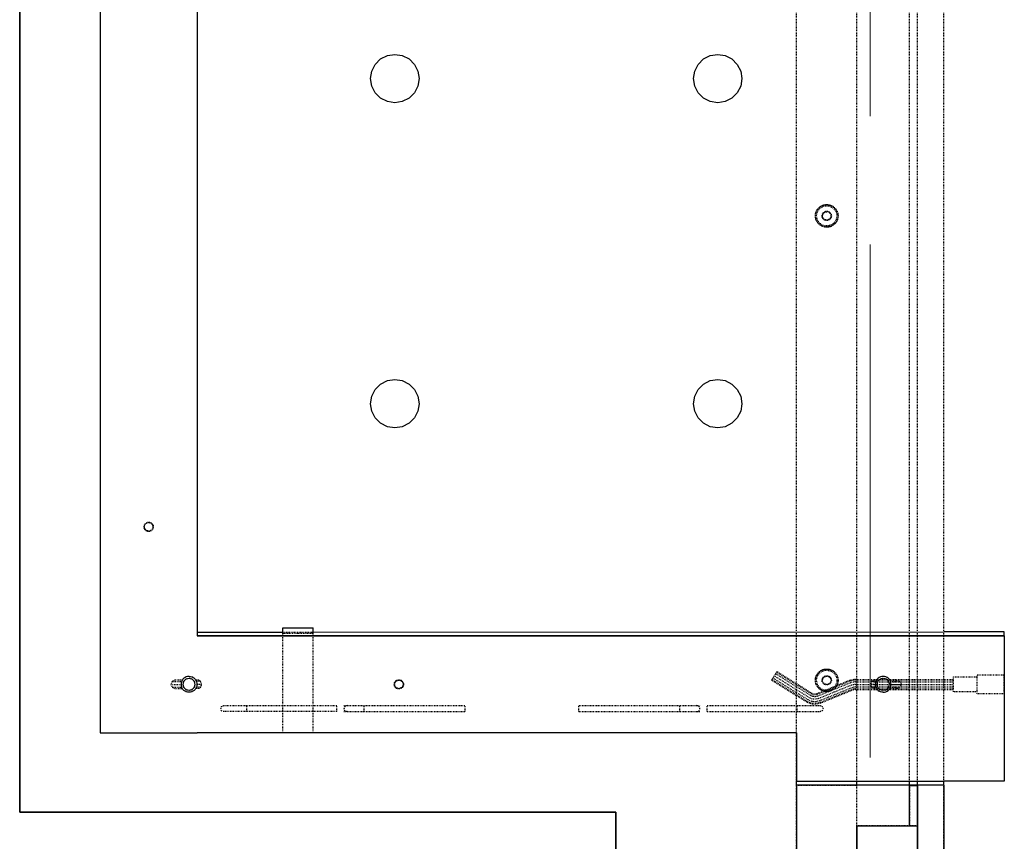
# Model space of a CAD drawing. Header units: millimetres. Extents: x 6071355 to 6728188, y -31956 to 56387.
# Tile 48 of 59: x 6093669 to 6096109, y 46969 to 49004. Entities that reach past the tile are written whole.
import ezdxf

# ---------------------------------------------------------------- set-up
doc = ezdxf.new("R2010")
doc.units = ezdxf.units.MM
doc.header["$MEASUREMENT"] = 0
doc.linetypes.add('DXK_LINE_DOT2', pattern=[3.9198, 1.9599, -1.9599])
doc.linetypes.add('Grid Line', pattern=[2222.5, 1270, -317.5, 317.5, -317.5])
doc.layers.add('ELEMENTY', color=7, linetype='Continuous')
doc.layers.add('M_ŁAWY', color=3, linetype='Continuous', lineweight=35)
doc.layers.add('Standard 1350-A_01-RZUT PARTERU LUSTRO2_28_Nowe_MODO_A1_osie-1_Nr_pióra__7_Nr_pióra__7_Nr_pióra__7', color=7, linetype='Continuous', lineweight=18)

# ---------------------------------------------------------------- blocks, each defined once
blk = doc.blocks.new('Part-86624973-72602 - 1482')
at = {"layer": 'ELEMENTY', "color": 2, "linetype": 'Continuous'}
for p, q in [((6655.1, 28512.5), (6655.1, 28752.5)), ((6655.1, 28752.5), (9215.1, 28752.5)), ((9215.1, 28752.5), (9215.1, 28512.5)), ((6895.1, 28512.5), (8975.1, 28512.5))]:
    blk.add_line(p, q, dxfattribs=at)
blk = doc.blocks.new('Part-86624973-72592 - 1482')
at = {"layer": 'ELEMENTY', "color": 1, "linetype": 'DXK_LINE_DOT2'}
for p, q in [((9335.1, 27027.5), (6535.1, 27027.5)), ((9345.1, 27027.5), (9345.1, 26877.5)), ((10474.9, 27027.5), (9345.1, 27027.5)), ((9445.1, 26877.5), (10335.1, 26877.5))]:
    blk.add_line(p, q, dxfattribs=at)
at = {"layer": 'ELEMENTY', "color": 2, "linetype": 'Continuous'}
blk.add_line((9345.1, 27027.5), (9335.1, 27027.5), dxfattribs=at)
at = {"layer": 'ELEMENTY', "color": 1, "linetype": 'DXK_LINE_DOT2'}
for centre, start, end in [((7935.1, 26952.5), 157.5, 337.5), ((7935.1, 26952.5), 337.5, 157.5), ((9085.1, 26952.5), 157.5, 337.5), ((9085.1, 26952.5), 337.5, 157.5)]:
    blk.add_arc(centre, 28, start, end, dxfattribs=at)
blk = doc.blocks.new('Part-86624973-72593 - 1482')
at = {"layer": 'ELEMENTY', "color": 1, "linetype": 'DXK_LINE_DOT2'}
for p, q in [((9335.1, 26727.5), (6535.1, 26727.5)), ((9345.1, 26662.5), (9345.1, 26727.5)), ((9345.1, 26727.5), (11415.1, 26727.5)), ((9335.1, 26662.5), (6535.1, 26662.5)), ((11415.1, 26662.5), (9345.1, 26662.5))]:
    blk.add_line(p, q, dxfattribs=at)
at = {"layer": 'ELEMENTY', "color": 2, "linetype": 'Continuous'}
for p, q in [((9345.1, 26727.5), (9335.1, 26727.5)), ((9345.1, 26662.5), (9335.1, 26662.5))]:
    blk.add_line(p, q, dxfattribs=at)
blk = doc.blocks.new('Part-86624973-72595 - 1482')
at = {"layer": 'ELEMENTY', "color": 1, "linetype": 'DXK_LINE_DOT2'}
for p, q in [((6425.1, 26747.5), (6425.1, 26877.5)), ((6525.1, 26877.5), (6425.1, 26877.5)), ((6525.1, 26747.5), (6525.1, 26877.5)), ((9335.1, 26877.5), (6535.1, 26877.5)), ((9445.1, 26877.5), (9345.1, 26877.5)), ((9345.1, 26747.5), (9345.1, 26877.5)), ((9445.1, 26747.5), (9445.1, 26877.5)), ((6525.1, 26747.5), (6425.1, 26747.5)), ((9335.1, 26747.5), (6535.1, 26747.5)), ((9345.3, 26747.5), (9445.1, 26747.5))]:
    blk.add_line(p, q, dxfattribs=at)
at = {"layer": 'ELEMENTY', "color": 2, "linetype": 'Continuous'}
for p, q in [((6535.1, 26877.5), (6525.1, 26877.5)), ((9345.1, 26877.5), (9335.1, 26877.5)), ((6535.1, 26747.5), (6525.1, 26747.5)), ((9345.1, 26747.5), (9335.1, 26747.5)), ((9345.1, 26747.5), (9345.3, 26747.5))]:
    blk.add_line(p, q, dxfattribs=at)
blk = doc.blocks.new('Part-86624973-72597 - 1482')
at = {"layer": 'ELEMENTY', "color": 2, "linetype": 'Continuous'}
for p, q in [((9345.1, 26877.5), (9345.1, 27027.5)), ((9345.1, 27027.5), (10435.1, 27027.5)), ((9445.1, 26877.5), (10335.1, 26877.5))]:
    blk.add_line(p, q, dxfattribs=at)
blk = doc.blocks.new('Part-86624973-72598 - 1482')
at = {"layer": 'ELEMENTY', "color": 2, "linetype": 'Continuous'}
for p, q in [((6425.1, 26747.5), (6425.1, 26877.5)), ((6525.1, 26877.5), (6525.1, 26747.5)), ((9345.1, 26747.5), (9345.1, 26877.5)), ((9445.1, 26877.5), (9445.1, 26747.5)), ((6525.1, 26747.5), (6425.1, 26747.5)), ((9445.1, 26747.5), (9345.1, 26747.5))]:
    blk.add_line(p, q, dxfattribs=at)
blk = doc.blocks.new('Part-86624973-72601 - 1482')
at = {"layer": 'ELEMENTY', "color": 2, "linetype": 'Continuous'}
for p, q in [((9345.1, 26662.5), (9345.1, 26727.5)), ((9345.1, 26727.5), (10435.1, 26727.5)), ((9345.1, 26662.5), (10435.1, 26662.5))]:
    blk.add_line(p, q, dxfattribs=at)
blk = doc.blocks.new('Part-86624973-72606 - 1482')
at = {"layer": 'ELEMENTY', "color": 2, "linetype": 'Continuous'}
for p, q in [((8975.1, 26662.5), (8975.1, 28512.5)), ((9215.1, 27027.5), (9215.1, 28512.5))]:
    blk.add_line(p, q, dxfattribs=at)
blk = doc.blocks.new('Part-86624973-72607 - 1482')
at = {"layer": 'ELEMENTY', "color": 2, "linetype": 'Continuous'}
for p, q in [((9215.1, 27027.5), (9335.1, 27027.5)), ((9335.1, 27027.5), (9335.1, 26662.5))]:
    blk.add_line(p, q, dxfattribs=at)
blk = doc.blocks.new('Part-86624973-72608 - 1482')
at = {"layer": 'ELEMENTY', "color": 2, "linetype": 'Continuous'}
for p, q in [((8975.1, 26512.5), (8975.1, 26662.5)), ((9335.1, 26512.5), (9335.1, 26662.5)), ((8975.1, 26512.5), (9335.1, 26512.5))]:
    blk.add_line(p, q, dxfattribs=at)
blk = doc.blocks.new('Part-86624973-72610 - 1482')
at = {"layer": 'ELEMENTY', "color": 1, "linetype": 'DXK_LINE_DOT2'}
blk.add_line((6904.6, 28512.5), (8975.1, 28512.5), dxfattribs=at)
at = {"layer": 'ELEMENTY', "color": 2, "linetype": 'Continuous'}
for p, q in [((7576.6, 28079.6), (7559.9, 28071.1)), ((7595.1, 28082.5), (7576.6, 28079.6)), ((7613.7, 28079.6), (7595.1, 28082.5)), ((7630.4, 28071.1), (7613.7, 28079.6)), ((8381.6, 28079.6), (8364.9, 28071.1)), ((8400.1, 28082.5), (8381.6, 28079.6)), ((8418.7, 28079.6), (8400.1, 28082.5)), ((8435.4, 28071.1), (8418.7, 28079.6)), ((7546.6, 28057.8), (7538.1, 28041.1)), ((7559.9, 28071.1), (7546.6, 28057.8)), ((7643.7, 28057.8), (7630.4, 28071.1)), ((7652.2, 28041.1), (7643.7, 28057.8)), ((8351.6, 28057.8), (8343.1, 28041.1)), ((8364.9, 28071.1), (8351.6, 28057.8)), ((8448.7, 28057.8), (8435.4, 28071.1)), ((8457.2, 28041.1), (8448.7, 28057.8)), ((7538.1, 28041.1), (7535.1, 28022.5)), ((7655.1, 28022.5), (7652.2, 28041.1)), ((8343.1, 28041.1), (8340.1, 28022.5)), ((8460.1, 28022.5), (8457.2, 28041.1)), ((7535.1, 28022.5), (7538.1, 28004)), ((7652.2, 28004), (7655.1, 28022.5)), ((8340.1, 28022.5), (8343.1, 28004)), ((8457.2, 28004), (8460.1, 28022.5)), ((7538.1, 28004), (7546.6, 27987.2)), ((7546.6, 27987.2), (7559.9, 27974)), ((7630.4, 27974), (7643.7, 27987.2)), ((7643.7, 27987.2), (7652.2, 28004)), ((8343.1, 28004), (8351.6, 27987.2)), ((8351.6, 27987.2), (8364.9, 27974)), ((8435.4, 27974), (8448.7, 27987.2)), ((8448.7, 27987.2), (8457.2, 28004)), ((7559.9, 27974), (7576.6, 27965.5)), ((7576.6, 27965.5), (7595.1, 27962.5)), ((7595.1, 27962.5), (7613.7, 27965.5)), ((7613.7, 27965.5), (7630.4, 27974)), ((8364.9, 27974), (8381.6, 27965.5)), ((8381.6, 27965.5), (8400.1, 27962.5)), ((8400.1, 27962.5), (8418.7, 27965.5)), ((8418.7, 27965.5), (8435.4, 27974)), ((7576.6, 27279.6), (7559.9, 27271.1)), ((7595.1, 27282.5), (7576.6, 27279.6)), ((7613.7, 27279.6), (7595.1, 27282.5)), ((7630.4, 27271.1), (7613.7, 27279.6)), ((8381.6, 27279.6), (8364.9, 27271.1)), ((8400.1, 27282.5), (8381.6, 27279.6)), ((8418.7, 27279.6), (8400.1, 27282.5)), ((8435.4, 27271.1), (8418.7, 27279.6)), ((7546.6, 27257.8), (7538.1, 27241.1)), ((7559.9, 27271.1), (7546.6, 27257.8)), ((7643.7, 27257.8), (7630.4, 27271.1)), ((7652.2, 27241.1), (7643.7, 27257.8)), ((8351.6, 27257.8), (8343.1, 27241.1)), ((8364.9, 27271.1), (8351.6, 27257.8)), ((8448.7, 27257.8), (8435.4, 27271.1)), ((8457.2, 27241.1), (8448.7, 27257.8)), ((7538.1, 27241.1), (7535.1, 27222.5)), ((7655.1, 27222.5), (7652.2, 27241.1)), ((8343.1, 27241.1), (8340.1, 27222.5)), ((8460.1, 27222.5), (8457.2, 27241.1)), ((7535.1, 27222.5), (7538.1, 27204)), ((7538.1, 27204), (7546.6, 27187.2)), ((7643.7, 27187.2), (7652.2, 27204)), ((7652.2, 27204), (7655.1, 27222.5)), ((8340.1, 27222.5), (8343.1, 27204)), ((8343.1, 27204), (8351.6, 27187.2)), ((8448.7, 27187.2), (8457.2, 27204)), ((8457.2, 27204), (8460.1, 27222.5)), ((7546.6, 27187.2), (7559.9, 27174)), ((7630.4, 27174), (7643.7, 27187.2)), ((8351.6, 27187.2), (8364.9, 27174)), ((8435.4, 27174), (8448.7, 27187.2)), ((7559.9, 27174), (7576.6, 27165.5)), ((7576.6, 27165.5), (7595.1, 27162.5)), ((7595.1, 27162.5), (7613.7, 27165.5)), ((7613.7, 27165.5), (7630.4, 27174)), ((8364.9, 27174), (8381.6, 27165.5)), ((8381.6, 27165.5), (8400.1, 27162.5)), ((8400.1, 27162.5), (8418.7, 27165.5)), ((8418.7, 27165.5), (8435.4, 27174))]:
    blk.add_line(p, q, dxfattribs=at)
blk = doc.blocks.new('Part-86624973-72612 - 1482')
at = {"layer": 'ELEMENTY', "color": 2, "linetype": 'Continuous'}
for p, q in [((8965.7, 28512.5), (8965.6, 28300)), ((8975.1, 28512.5), (8975.1, 26512.5)), ((8969.4, 28297.2), (8969, 28300)), ((8969, 28225), (8969.4, 28227.9)), ((8965.6, 28225), (8965.1, 26662.5)), ((8965.1, 26512.5), (8965.1, 26662.5)), ((8975.1, 26512.5), (8965.1, 26512.5))]:
    blk.add_line(p, q, dxfattribs=at)
at = {"layer": 'ELEMENTY', "color": 1, "linetype": 'DXK_LINE_DOT2'}
for p, q in [((8965.7, 28512.5), (8975.1, 28512.5)), ((8965.6, 28300), (8965.6, 28225)), ((8969, 28300), (8968.6, 28297.2)), ((8968.1, 28276.9), (8968, 28262.5)), ((8968.3, 28289), (8968.1, 28276.9)), ((8968.6, 28297.2), (8968.3, 28289)), ((8968, 28262.5), (8968.1, 28248.2)), ((8968.1, 28248.2), (8968.3, 28236)), ((8968.3, 28236), (8968.6, 28227.9)), ((8968.6, 28227.9), (8969, 28225))]:
    blk.add_line(p, q, dxfattribs=at)
blk = doc.blocks.new('Part-86624973-72628 - 1482')
at = {"layer": 'ELEMENTY', "color": 1, "linetype": 'DXK_LINE_DOT2'}
for p, q in [((9445.1, 26877.5), (9445.1, 26727.5)), ((10335.1, 26877.5), (9445.1, 26877.5)), ((9445.1, 26727.5), (10335.1, 26727.5))]:
    blk.add_line(p, q, dxfattribs=at)
blk = doc.blocks.new('Part-86624973-72630 - 1482')
at = {"layer": 'ELEMENTY', "color": 2, "linetype": 'Continuous'}
for p, q in [((10335.1, 26877.5), (9445.1, 26877.5)), ((9445.1, 26877.5), (9445.1, 26727.5)), ((10335.1, 26727.5), (9445.1, 26727.5))]:
    blk.add_line(p, q, dxfattribs=at)
blk = doc.blocks.new('Part-86624973-72634 - 1482')
at = {"layer": 'ELEMENTY', "color": 2, "linetype": 'Continuous'}
for p, q in [((6525.1, 26747.5), (6425.1, 26747.5)), ((6425.1, 26747.5), (6425.1, 26727.5)), ((6525.1, 26747.5), (6525.1, 26727.5)), ((9445.1, 26747.5), (9345.3, 26747.5)), ((9345.3, 26747.5), (9345.3, 26727.5)), ((9445.1, 26747.5), (9445.1, 26727.5)), ((6525.1, 26727.5), (6425.1, 26727.5)), ((9445.1, 26727.5), (9345.3, 26727.5))]:
    blk.add_line(p, q, dxfattribs=at)
blk = doc.blocks.new('Part-86624973-72659 - 1482')
at = {"layer": 'ELEMENTY', "color": 1, "linetype": 'DXK_LINE_DOT2'}
for p, q in [((6425.1, 26727.5), (6425.1, 26747.5)), ((6525.1, 26747.5), (6425.1, 26747.5)), ((6525.1, 26727.5), (6525.1, 26747.5)), ((9335.1, 26747.5), (6535.1, 26747.5)), ((9345.3, 26747.5), (9445.1, 26747.5)), ((9445.1, 26727.5), (9445.1, 26747.5)), ((6525.1, 26727.5), (6425.1, 26727.5)), ((9335.1, 26727.5), (6535.1, 26727.5)), ((9445.1, 26727.5), (9345.1, 26727.5))]:
    blk.add_line(p, q, dxfattribs=at)
at = {"layer": 'ELEMENTY', "color": 2, "linetype": 'Continuous'}
for p, q in [((6535.1, 26747.5), (6525.1, 26747.5)), ((9345.1, 26747.5), (9335.1, 26747.5)), ((9345.1, 26727.5), (9345.1, 26747.5)), ((9345.1, 26747.5), (9345.3, 26747.5)), ((6535.1, 26727.5), (6525.1, 26727.5)), ((9345.1, 26727.5), (9335.1, 26727.5))]:
    blk.add_line(p, q, dxfattribs=at)
blk = doc.blocks.new('Part-86624973-72688 - 1482')
at = {"layer": 'ELEMENTY', "color": 1, "linetype": 'DXK_LINE_DOT2'}
for radius, start, end in [(28, 0, 180), (25, 0, 180), (28, 180, 0), (25, 180, 0)]:
    blk.add_arc((7935.1, 26952.5), radius, start, end, dxfattribs=at)
blk = doc.blocks.new('Part-86624973-72625 - 1482')
at = {"layer": 'ELEMENTY', "color": 1, "linetype": 'DXK_LINE_DOT2'}
for radius, start, end in [(11.5, 30, 210), (10.4, 330, 150), (10.4, 150, 330), (11.5, 210, 30)]:
    blk.add_arc((8705.1, 28632.5), radius, start, end, dxfattribs=at)
blk = doc.blocks.new('Part-86624973-72627 - 1482')
at = {"layer": 'ELEMENTY', "color": 1, "linetype": 'DXK_LINE_DOT2'}
for radius, start, end in [(11.5, 30, 210), (10.4, 150, 330), (11.5, 210, 30), (10.4, 330, 150)]:
    blk.add_arc((9095.1, 28012.5), radius, start, end, dxfattribs=at)
blk = doc.blocks.new('Part-86624973-72769 - 1482')
at = {"layer": 'ELEMENTY', "color": 1, "linetype": 'DXK_LINE_DOT2'}
for p, q in [((9162.7, 27566.5), (9147.5, 27566.5)), ((9147.5, 27566.5), (9147.5, 27274.1)), ((9162.7, 27566.5), (9162.7, 27266.1)), ((9162.7, 27316.5), (9147.5, 27316.5)), ((9149.8, 27268.7), (9147.5, 27274.1)), ((9147.5, 27274.1), (9147.5, 27266.1)), ((9162.7, 27274.1), (9160.5, 27268.7)), ((9155.1, 27266.5), (9149.8, 27268.7)), ((9160.5, 27268.7), (9155.1, 27266.5)), ((9162.7, 27248.8), (9147.5, 27248.8)), ((9147.5, 27248.8), (9147.5, 26968.7)), ((9162.7, 27248.8), (9162.7, 26968.7)), ((9162.7, 27025.4), (9147.5, 27025.4)), ((9147.5, 26968.7), (9149.8, 26963.4)), ((9149.8, 26963.4), (9155.1, 26961.2)), ((9155.1, 26961.2), (9160.5, 26963.4)), ((9160.5, 26963.4), (9162.7, 26968.7))]:
    blk.add_line(p, q, dxfattribs=at)
blk = doc.blocks.new('Part-86624973-72777 - 1482')
at = {"layer": 'ELEMENTY', "color": 1, "linetype": 'DXK_LINE_DOT2'}
for radius, start, end in [(11.5, 30, 210), (10.4, 150, 330), (11.5, 210, 30), (10.4, 330, 150)]:
    blk.add_arc((9085.1, 26952.5), radius, start, end, dxfattribs=at)
blk = doc.blocks.new('Part-86624973-72775 - 1482')
at = {"layer": 'ELEMENTY', "color": 1, "linetype": 'DXK_LINE_DOT2'}
for p, q in [((9085.1, 26836.5), (9088.1, 26841.7)), ((9085.1, 26829.2), (9085.1, 26836.5)), ((9088.1, 26841.7), (9095.1, 26843.8)), ((9088.1, 26830.6), (9088.1, 26841.7)), ((9095.1, 26832), (9095.1, 26843.8)), ((9095.1, 26843.8), (9102.2, 26841.7)), ((9102.2, 26830.6), (9102.2, 26841.7)), ((9102.2, 26841.7), (9105.1, 26836.5)), ((9105.1, 26829.2), (9105.1, 26836.5)), ((9085.1, 26795.8), (9085.1, 26777.5)), ((9088.1, 26794.4), (9088.1, 26770.4)), ((9095.1, 26793), (9095.1, 26767.5)), ((9102.2, 26794.4), (9102.2, 26770.4)), ((9105.1, 26795.8), (9105.1, 26777.5)), ((9088.1, 26770.4), (9085.1, 26777.5)), ((9095.1, 26767.5), (9088.1, 26770.4)), ((9102.2, 26770.4), (9095.1, 26767.5)), ((9105.1, 26777.5), (9102.2, 26770.4))]:
    blk.add_line(p, q, dxfattribs=at)
at = {"layer": 'ELEMENTY', "color": 2, "linetype": 'Continuous'}
for p, q in [((9075.6, 26812.5), (9075.9, 26815.9)), ((9075.9, 26809.1), (9075.6, 26812.5)), ((9075.9, 26815.9), (9076.8, 26819.2)), ((9076.8, 26819.2), (9078.3, 26822.3)), ((9078.3, 26822.3), (9080.2, 26825)), ((9080.4, 26815.1), (9080.1, 26812.5)), ((9080.1, 26812.5), (9080.4, 26809.9)), ((9080.2, 26825), (9082.6, 26827.4)), ((9080.4, 26815.1), (9081.1, 26817.6)), ((9081.1, 26817.6), (9082.2, 26820)), ((9083.7, 26822.2), (9082.2, 26820)), ((9082.6, 26827.4), (9085.4, 26829.4)), ((9085.5, 26824), (9083.7, 26822.2)), ((9085.4, 26829.4), (9088.5, 26830.8)), ((9085.5, 26824), (9087.6, 26825.5)), ((9087.6, 26825.5), (9090, 26826.6)), ((9088.5, 26830.8), (9091.8, 26831.7)), ((9090, 26826.6), (9092.5, 26827.3)), ((9091.8, 26831.7), (9095.1, 26832)), ((9092.5, 26827.3), (9095.1, 26827.5)), ((9095.1, 26832), (9098.5, 26831.7)), ((9095.1, 26827.5), (9097.8, 26827.3)), ((9097.8, 26827.3), (9100.3, 26826.6)), ((9101.8, 26830.8), (9098.5, 26831.7)), ((9100.3, 26826.6), (9102.6, 26825.5)), ((9104.9, 26829.4), (9101.8, 26830.8)), ((9102.6, 26825.5), (9104.8, 26824)), ((9104.8, 26824), (9106.6, 26822.2)), ((9104.9, 26829.4), (9107.7, 26827.4)), ((9106.6, 26822.2), (9108.1, 26820)), ((9107.7, 26827.4), (9110.1, 26825)), ((9109.2, 26817.6), (9108.1, 26820)), ((9109.9, 26815.1), (9109.2, 26817.6)), ((9110.1, 26812.5), (9109.9, 26815.1)), ((9109.9, 26809.9), (9110.1, 26812.5)), ((9110.1, 26825), (9112, 26822.3)), ((9113.5, 26819.2), (9112, 26822.3)), ((9114.4, 26815.9), (9113.5, 26819.2)), ((9114.6, 26812.5), (9114.4, 26815.9)), ((9114.6, 26812.5), (9114.4, 26809.1)), ((9076.8, 26805.8), (9075.9, 26809.1)), ((9078.3, 26802.8), (9076.8, 26805.8)), ((9080.2, 26800), (9078.3, 26802.8)), ((9082.6, 26797.6), (9080.2, 26800)), ((9081.1, 26807.4), (9080.4, 26809.9)), ((9082.2, 26805), (9081.1, 26807.4)), ((9083.7, 26802.9), (9082.2, 26805)), ((9082.6, 26797.6), (9085.4, 26795.6)), ((9085.5, 26801), (9083.7, 26802.9)), ((9085.4, 26795.6), (9088.5, 26794.2)), ((9087.6, 26799.5), (9085.5, 26801)), ((9090, 26798.4), (9087.6, 26799.5)), ((9091.8, 26793.3), (9088.5, 26794.2)), ((9092.5, 26797.7), (9090, 26798.4)), ((9095.1, 26793), (9091.8, 26793.3)), ((9092.5, 26797.7), (9095.1, 26797.5)), ((9097.8, 26797.7), (9095.1, 26797.5)), ((9098.5, 26793.3), (9095.1, 26793)), ((9100.3, 26798.4), (9097.8, 26797.7)), ((9101.8, 26794.2), (9098.5, 26793.3)), ((9102.6, 26799.5), (9100.3, 26798.4)), ((9104.9, 26795.6), (9101.8, 26794.2)), ((9102.6, 26799.5), (9104.8, 26801)), ((9104.8, 26801), (9106.6, 26802.9)), ((9104.9, 26795.6), (9107.7, 26797.6)), ((9108.1, 26805), (9106.6, 26802.9)), ((9110.1, 26800), (9107.7, 26797.6)), ((9109.2, 26807.4), (9108.1, 26805)), ((9109.2, 26807.4), (9109.9, 26809.9)), ((9112, 26802.8), (9110.1, 26800)), ((9113.5, 26805.8), (9112, 26802.8)), ((9114.4, 26809.1), (9113.5, 26805.8))]:
    blk.add_line(p, q, dxfattribs=at)
blk = doc.blocks.new('Part-86624973-72781 - 1482')
at = {"layer": 'ELEMENTY', "color": 2, "linetype": 'Continuous'}
for p, q in [((8955.1, 28300), (8955.1, 28225)), ((8969, 28300), (8955.1, 28300)), ((8969, 28225), (8955.1, 28225))]:
    blk.add_line(p, q, dxfattribs=at)
at = {"layer": 'ELEMENTY', "color": 1, "linetype": 'DXK_LINE_DOT2'}
for p, q in [((9215.1, 28300), (8969, 28300)), ((9215.1, 28225), (9215.1, 28300)), ((9215.1, 28225), (8969, 28225))]:
    blk.add_line(p, q, dxfattribs=at)
blk = doc.blocks.new('Part-86624973-72686 - 1482')
at = {"layer": 'ELEMENTY', "color": 1, "linetype": 'DXK_LINE_DOT2'}
for radius, start, end in [(28, 0, 180), (25, 0, 180), (28, 180, 0), (25, 180, 0)]:
    blk.add_arc((9085.1, 26952.5), radius, start, end, dxfattribs=at)
blk = doc.blocks.new('Part-86624973-72771 - 1482')
at = {"layer": 'ELEMENTY', "color": 1, "linetype": 'DXK_LINE_DOT2'}
for p, q in [((9084.8, 27089.1), (9063.5, 27075.9)), ((9123.1, 26992.1), (9068.8, 27079.2)), ((9128.4, 26995.4), (9074.2, 27082.5)), ((9133.7, 26998.7), (9079.5, 27085.8)), ((9137.6, 27001.1), (9083.3, 27088.2)), ((9139, 27002), (9084.8, 27089.1)), ((9117.8, 26988.7), (9063.5, 27075.9)), ((9119.2, 26989.6), (9065, 27076.8)), ((9119.3, 26985.1), (9117.8, 26988.7)), ((9118.8, 26977.4), (9119.6, 26981.2)), ((9120.9, 26985.5), (9119.2, 26989.6)), ((9119.6, 26981.2), (9119.3, 26985.1)), ((9120.3, 26976.8), (9121.3, 26981.1)), ((9121.3, 26981.1), (9120.9, 26985.5)), ((9125.4, 26986.6), (9123.1, 26992.1)), ((9125.9, 26980.8), (9125.4, 26986.6)), ((9131.5, 26988.1), (9128.4, 26995.4)), ((9132.1, 26980.3), (9131.5, 26988.1)), ((9137.5, 26989.6), (9133.7, 26998.7)), ((9138.3, 26979.9), (9137.5, 26989.6)), ((9142, 26990.7), (9137.6, 27001.1)), ((9143.6, 26991.1), (9139, 27002)), ((9142.9, 26979.5), (9142, 26990.7)), ((9144.6, 26979.4), (9143.6, 26991.1)), ((9085.4, 26895.8), (9118.8, 26977.4)), ((9087, 26895.1), (9120.3, 26976.8)), ((9091.2, 26893.4), (9124.5, 26975.1)), ((9097, 26891.1), (9130.3, 26972.7)), ((9102.8, 26888.7), (9136.1, 26970.3)), ((9107, 26887), (9140.3, 26968.6)), ((9108.6, 26886.3), (9141.9, 26968)), ((9124.5, 26975.1), (9125.9, 26980.8)), ((9130.3, 26972.7), (9132.1, 26980.3)), ((9136.1, 26970.3), (9138.3, 26979.9)), ((9140.3, 26968.6), (9142.9, 26979.5)), ((9141.9, 26968), (9144.6, 26979.4)), ((9082.7, 26881.6), (9085.4, 26895.8)), ((9084.3, 26881.6), (9087, 26895.1)), ((9088.9, 26881.6), (9091.2, 26893.4)), ((9095.2, 26881.6), (9097, 26891.1)), ((9101.4, 26881.6), (9102.8, 26888.7)), ((9106, 26881.6), (9107, 26887)), ((9107.7, 26881.6), (9108.6, 26886.3)), ((9082.7, 26881.6), (9082.7, 26638.5)), ((9084.3, 26881.6), (9084.3, 26638.5)), ((9088.9, 26881.6), (9088.9, 26638.5)), ((9095.2, 26881.6), (9095.2, 26638.5)), ((9101.4, 26881.6), (9101.4, 26638.5)), ((9106, 26881.6), (9106, 26638.5)), ((9107.7, 26881.6), (9107.7, 26638.5)), ((9113.7, 26638.5), (9076.7, 26638.5)), ((9076.7, 26638.5), (9076.7, 26579.5)), ((9113.7, 26579.5), (9113.7, 26638.5)), ((9118.7, 26579.5), (9071.7, 26579.5)), ((9071.7, 26579.5), (9071.7, 26512.5)), ((9118.7, 26512.5), (9118.7, 26579.5)), ((9118.7, 26512.5), (9071.7, 26512.5))]:
    blk.add_line(p, q, dxfattribs=at)
blk = doc.blocks.new('Part-86624973-72768 - 1482')
at = {"layer": 'ELEMENTY', "color": 1, "linetype": 'DXK_LINE_DOT2'}
for p, q in [((9149.8, 28451.7), (9147.5, 28446.4)), ((9147.5, 28446.4), (9147.5, 28166.3)), ((9155.1, 28453.9), (9149.8, 28451.7)), ((9160.5, 28451.7), (9155.1, 28453.9)), ((9162.7, 28446.4), (9160.5, 28451.7)), ((9162.7, 28166.3), (9162.7, 28446.4)), ((9162.7, 28389.6), (9147.5, 28389.6)), ((9162.7, 28166.3), (9147.5, 28166.3)), ((9147.5, 28148.9), (9147.5, 27848.5)), ((9147.5, 28140.9), (9149.8, 28146.3)), ((9149.8, 28146.3), (9155.1, 28148.5)), ((9160.5, 28146.3), (9155.1, 28148.5)), ((9162.7, 28140.9), (9160.5, 28146.3)), ((9162.7, 28148.9), (9162.7, 28140.9)), ((9162.7, 28140.9), (9162.7, 27848.5)), ((9162.7, 28098.5), (9147.5, 28098.5)), ((9162.7, 27848.5), (9147.5, 27848.5))]:
    blk.add_line(p, q, dxfattribs=at)
blk = doc.blocks.new('Part-86624973-72774 - 1482')
at = {"layer": 'ELEMENTY', "color": 1, "linetype": 'DXK_LINE_DOT2'}
for p, q in [((9085.1, 28567.6), (9088.1, 28574.6)), ((9085.1, 28549.2), (9085.1, 28567.6)), ((9088.1, 28574.6), (9095.1, 28577.5)), ((9088.1, 28574.6), (9088.1, 28550.7)), ((9095.1, 28577.5), (9095.1, 28552)), ((9095.1, 28577.5), (9102.2, 28574.6)), ((9102.2, 28574.6), (9102.2, 28550.7)), ((9102.2, 28574.6), (9105.1, 28567.6)), ((9105.1, 28567.6), (9105.1, 28549.2)), ((9085.1, 28508.5), (9085.1, 28515.8)), ((9088.1, 28503.4), (9085.1, 28508.5)), ((9088.1, 28503.4), (9088.1, 28514.4)), ((9095.1, 28501.2), (9088.1, 28503.4)), ((9095.1, 28501.2), (9095.1, 28513)), ((9102.2, 28503.4), (9095.1, 28501.2)), ((9102.2, 28503.4), (9102.2, 28514.4)), ((9105.1, 28508.5), (9102.2, 28503.4)), ((9105.1, 28508.5), (9105.1, 28515.8))]:
    blk.add_line(p, q, dxfattribs=at)
at = {"layer": 'ELEMENTY', "color": 2, "linetype": 'Continuous'}
for p, q in [((9076.8, 28539.2), (9078.3, 28542.3)), ((9078.3, 28542.3), (9080.2, 28545.1)), ((9080.2, 28545.1), (9082.6, 28547.5)), ((9082.2, 28540), (9083.7, 28542.2)), ((9082.6, 28547.5), (9085.4, 28549.4)), ((9085.5, 28544), (9083.7, 28542.2)), ((9085.4, 28549.4), (9088.5, 28550.8)), ((9087.6, 28545.5), (9085.5, 28544)), ((9087.6, 28545.5), (9090, 28546.6)), ((9088.5, 28550.8), (9091.8, 28551.7)), ((9090, 28546.6), (9092.5, 28547.3)), ((9091.8, 28551.7), (9095.1, 28552)), ((9092.5, 28547.3), (9095.1, 28547.5)), ((9095.1, 28552), (9098.5, 28551.7)), ((9095.1, 28547.5), (9097.8, 28547.3)), ((9097.8, 28547.3), (9100.3, 28546.6)), ((9098.5, 28551.7), (9101.8, 28550.8)), ((9100.3, 28546.6), (9102.6, 28545.5)), ((9104.9, 28549.4), (9101.8, 28550.8)), ((9102.6, 28545.5), (9104.8, 28544)), ((9104.8, 28544), (9106.6, 28542.2)), ((9107.7, 28547.5), (9104.9, 28549.4)), ((9106.6, 28542.2), (9108.1, 28540)), ((9110.1, 28545.1), (9107.7, 28547.5)), ((9112, 28542.3), (9110.1, 28545.1)), ((9113.5, 28539.2), (9112, 28542.3)), ((9075.6, 28532.5), (9075.9, 28535.9)), ((9075.6, 28532.5), (9075.9, 28529.1)), ((9075.9, 28535.9), (9076.8, 28539.2)), ((9075.9, 28529.1), (9076.8, 28525.8)), ((9078.3, 28522.8), (9076.8, 28525.8)), ((9080.2, 28520), (9078.3, 28522.8)), ((9080.4, 28535.1), (9080.1, 28532.5)), ((9080.1, 28532.5), (9080.4, 28529.9)), ((9082.6, 28517.6), (9080.2, 28520)), ((9081.1, 28537.6), (9080.4, 28535.1)), ((9080.4, 28529.9), (9081.1, 28527.4)), ((9081.1, 28537.6), (9082.2, 28540)), ((9082.2, 28525), (9081.1, 28527.4)), ((9083.7, 28522.9), (9082.2, 28525)), ((9085.5, 28521), (9083.7, 28522.9)), ((9087.6, 28519.5), (9085.5, 28521)), ((9090, 28518.4), (9087.6, 28519.5)), ((9092.5, 28517.7), (9090, 28518.4)), ((9100.3, 28518.4), (9097.8, 28517.7)), ((9102.6, 28519.5), (9100.3, 28518.4)), ((9104.8, 28521), (9102.6, 28519.5)), ((9104.8, 28521), (9106.6, 28522.9)), ((9106.6, 28522.9), (9108.1, 28525)), ((9107.7, 28517.6), (9110.1, 28520)), ((9109.2, 28537.6), (9108.1, 28540)), ((9108.1, 28525), (9109.2, 28527.4)), ((9109.9, 28535.1), (9109.2, 28537.6)), ((9109.2, 28527.4), (9109.9, 28529.9)), ((9110.1, 28532.5), (9109.9, 28535.1)), ((9109.9, 28529.9), (9110.1, 28532.5)), ((9110.1, 28520), (9112, 28522.8)), ((9112, 28522.8), (9113.5, 28525.8)), ((9114.4, 28535.9), (9113.5, 28539.2)), ((9113.5, 28525.8), (9114.4, 28529.1)), ((9114.6, 28532.5), (9114.4, 28535.9)), ((9114.4, 28529.1), (9114.6, 28532.5)), ((9082.6, 28517.6), (9085.4, 28515.6)), ((9085.4, 28515.6), (9088.5, 28514.2)), ((9088.5, 28514.2), (9091.8, 28513.3)), ((9091.8, 28513.3), (9095.1, 28513)), ((9095.1, 28517.5), (9092.5, 28517.7)), ((9097.8, 28517.7), (9095.1, 28517.5)), ((9095.1, 28513), (9098.5, 28513.3)), ((9098.5, 28513.3), (9101.8, 28514.2)), ((9101.8, 28514.2), (9104.9, 28515.6)), ((9104.9, 28515.6), (9107.7, 28517.6))]:
    blk.add_line(p, q, dxfattribs=at)
blk = doc.blocks.new('Part-86624973-72776 - 1482')
at = {"layer": 'ELEMENTY', "color": 1, "linetype": 'DXK_LINE_DOT2'}
for radius, start, end in [(11.5, 30, 210), (10.4, 150, 330), (11.5, 210, 30), (10.4, 330, 150)]:
    blk.add_arc((7935.1, 26952.5), radius, start, end, dxfattribs=at)

msp = doc.modelspace()

# ---------------------------------------------------------------- linework, layer by layer
at = {"layer": 'M_ŁAWY', "color": 4}
msp.add_line((6095146.364, 47041.542), (6095146.364, 45835.542), dxfattribs=at)
for points in [[(6093669.364, 47041.542), (6093669.364, 49903.043)], [(6093669.364, 47041.542), (6095146.364, 47041.542)]]:
    msp.add_lwpolyline(points, dxfattribs=at)
at = {"layer": 'Standard 1350-A_01-RZUT PARTERU LUSTRO2_28_Nowe_MODO_A1_osie-1_Nr_pióra__7_Nr_pióra__7_Nr_pióra__7', "color": 7, "linetype": 'Grid Line', "lineweight": 18}
msp.add_line((6095776.364, 55114.428), (6095776.364, -31556.201), dxfattribs=at)

# ---------------------------------------------------------------- block references
at = {"xscale": -1, "rotation": 89.99999999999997}
for name in ['Part-86624973-72601 - 1482', 'Part-86624973-72593 - 1482', 'Part-86624973-72630 - 1482', 'Part-86624973-72628 - 1482', 'Part-86624973-72597 - 1482', 'Part-86624973-72592 - 1482', 'Part-86624973-72598 - 1482', 'Part-86624973-72595 - 1482', 'Part-86624973-72659 - 1482', 'Part-86624973-72634 - 1482', 'Part-86624973-72602 - 1482', 'Part-86624973-72610 - 1482', 'Part-86624973-72688 - 1482', 'Part-86624973-72776 - 1482', 'Part-86624973-72625 - 1482', 'Part-86624973-72781 - 1482', 'Part-86624973-72612 - 1482', 'Part-86624973-72606 - 1482', 'Part-86624973-72608 - 1482', 'Part-86624973-72774 - 1482', 'Part-86624973-72771 - 1482', 'Part-86624973-72686 - 1482', 'Part-86624973-72777 - 1482', 'Part-86624973-72775 - 1482', 'Part-86624973-72627 - 1482', 'Part-86624973-72768 - 1482', 'Part-86624973-72769 - 1482', 'Part-86624973-72607 - 1482']:
    msp.add_blockref(name, (6122621.38, 56452.981), dxfattribs=at)

doc.saveas('drawing.dxf')
